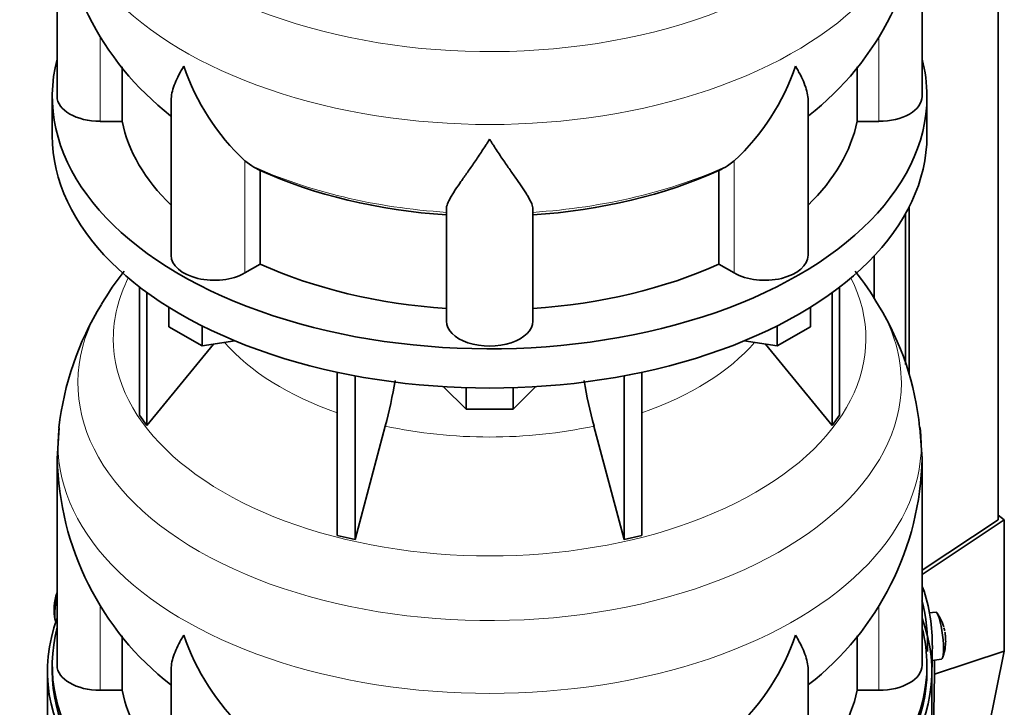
# Model space of a CAD drawing. Header units: millimetres. Extents: x 148 to 904, y -4182 to 2596.
# Tile 5 of 30: x 687 to 892, y -3930 to -3787. Entities that reach past the tile are written whole.
import ezdxf

# ---------------------------------------------------------------- set-up
doc = ezdxf.new("R2010")
doc.units = ezdxf.units.MM
for name, color, linetype in [('M5X8_UNI7687', 7, 'Continuous'), ('MID_134-20', 7, 'Continuous'), ('VSI134_DIFFUSORE', 7, 'Continuous'), ('VSI134_FILTRO_A', 7, 'Continuous'), ('VSI134_SUPPORTO_', 7, 'Continuous'), ('VSI134_TERMINALE', 7, 'Continuous')]:
    doc.layers.add(name, color=color, linetype=linetype)

# ---------------------------------------------------------------- blocks, each defined once
blk = doc.blocks.new('SE4')
at = {"layer": 'M5X8_UNI7687', "color": 7, "linetype": 'Continuous', "lineweight": 35}
for p, q in [((878.05, -3910.14), (876.75, -3910.26)), ((877.33, -3920.22), (879.26, -3919.92))]:
    blk.add_line(p, q, dxfattribs=at)
for centre, radius, start, end in [((704.61, -3909.55), 10, 159.6255, 193.1681), ((870.14, -3916.07), 10, 16.6957, 35.0127), ((870.14, -3916.07), 10, 11.8797, 13.5278), ((1246.24, -3859.52), 370.34, 188.5064, 188.6141), ((870.14, -3916.07), 10, 338.98, 357.2751)]:
    blk.add_arc(centre, radius, start, end, dxfattribs=at)
for centre, major_axis, ratio, start_param, end_param in [((696.44, -3907.83), (1.01, 4.83), 0.279258, 1.436063, 2.733198), ((878.65, -3915.03), (0.6, -4.89), 0.169759, 0.004788, 3.136805), ((870.12, -3915.99), (-9.78, -2.08), 0.810411, 3.163117, 3.206609), ((870.15, -3916.2), (-9.94, -1.06), 0.589949, 3.053564, 3.168123), ((871.66, -3914.08), (7.36, -5.62), 0.747167, 0.443437, 0.593129)]:
    blk.add_ellipse(centre, major_axis=major_axis, ratio=ratio, start_param=start_param, end_param=end_param, dxfattribs=at)
at = {"layer": 'MID_134-20', "color": 7, "linetype": 'Continuous', "lineweight": 35}
for p, q in [((891.05, -3890.91), (891.05, -1510.48)), ((872.54, -3825.78), (872.54, -3860.64)), ((871.79, -3827.19), (871.79, -3858.56)), ((865.27, -3835.96), (865.27, -3844.81))]:
    blk.add_line(p, q, dxfattribs=at)
at = {"layer": 'VSI134_DIFFUSORE', "color": 7, "linetype": 'Continuous', "lineweight": 35}
for p, q in [((695.24, -3759.74), (695.24, -3802.79)), ((875.24, -3802.79), (875.24, -3759.74)), ((708.77, -3807.99), (708.77, -3796.66)), ((861.71, -3796.67), (861.71, -3807.99)), ((694.24, -3802.79), (694.24, -3810.96)), ((718.96, -3803.7), (718.96, -3835.86)), ((851.51, -3835.86), (851.51, -3803.58)), ((876.24, -3810.96), (876.24, -3802.79)), ((704.24, -3807.99), (708.77, -3807.99)), ((861.71, -3807.99), (866.24, -3807.99)), ((735.75, -3817.24), (734.33, -3816.19)), ((836.15, -3816.19), (834.73, -3817.24)), ((737.53, -3837.69), (737.53, -3818.21)), ((832.95, -3818.21), (832.95, -3837.69)), ((776.24, -3849.56), (776.24, -3826.21)), ((794.24, -3849.56), (794.24, -3826.21)), ((734.33, -3839.54), (737.53, -3837.69)), ((832.95, -3837.69), (836.15, -3839.54)), ((712.41, -3842.46), (712.41, -3869.14)), ((858.07, -3842.46), (858.07, -3869.14)), ((713.94, -3843.61), (713.94, -3871.27)), ((856.53, -3843.61), (856.53, -3871.27)), ((718.48, -3850.72), (718.48, -3846.66)), ((851.99, -3850.72), (851.99, -3846.66)), ((725.42, -3854.73), (718.48, -3850.72)), ((725.42, -3854.73), (725.42, -3850.55)), ((845.05, -3854.73), (845.05, -3850.55)), ((851.99, -3850.72), (845.05, -3854.73)), ((713.94, -3871.27), (727.8, -3854.36)), ((732.25, -3853.67), (725.42, -3854.73)), ((845.05, -3854.73), (838.23, -3853.67)), ((842.67, -3854.36), (856.53, -3871.27)), ((753.54, -3860.21), (753.54, -3894.14)), ((757.24, -3860.95), (757.24, -3895.02)), ((813.24, -3860.95), (813.24, -3895.02)), ((816.93, -3860.21), (816.93, -3894.14)), ((780.33, -3867.86), (775.68, -3863.21)), ((780.33, -3867.86), (780.33, -3863.42)), ((794.8, -3863.21), (790.15, -3867.86)), ((790.15, -3867.86), (790.15, -3863.42)), ((790.15, -3867.86), (780.33, -3867.86)), ((712.41, -3869.14), (713.94, -3871.27)), ((856.53, -3871.27), (858.07, -3869.14)), ((695.67, -3871.76), (695.29, -3878.15)), ((757.24, -3895.02), (763.51, -3871.4)), ((806.96, -3871.4), (813.24, -3895.02)), ((875.23, -3878.14), (874.78, -3871.74)), ((695.24, -3878.13), (695.24, -3921.19)), ((875.24, -3921.19), (875.24, -3878.13)), ((753.54, -3894.14), (757.24, -3895.02)), ((813.24, -3895.02), (816.93, -3894.14)), ((708.77, -3926.38), (708.77, -3915.05)), ((861.71, -3915.06), (861.71, -3926.38)), ((718.96, -3922.09), (718.96, -3954.25)), ((851.51, -3954.25), (851.51, -3921.97)), ((704.24, -3926.38), (708.77, -3926.38)), ((861.71, -3926.38), (866.24, -3926.38))]:
    blk.add_line(p, q, dxfattribs=at)
at = {"layer": 'VSI134_DIFFUSORE', "color": 4, "linetype": 'Continuous', "lineweight": 9}
for p, q in [((704.24, -3807.99), (704.24, -3790.38)), ((866.24, -3807.99), (866.24, -3790.38)), ((734.33, -3839.54), (734.33, -3816.19)), ((836.15, -3839.54), (836.15, -3816.19)), ((704.24, -3926.38), (704.24, -3908.77)), ((866.24, -3926.38), (866.24, -3908.77))]:
    blk.add_line(p, q, dxfattribs=at)
at = {"layer": 'VSI134_DIFFUSORE', "color": 7, "linetype": 'Continuous', "lineweight": 35}
for centre, radius, start, end in [((756.44, -3758.56), 61.16, 181.1201, 232.0855), ((813.95, -3758.47), 61.29, 307.9286, 358.8052), ((766.83, -3781.23), 47.73, 198.6373, 227.0857), ((803.65, -3781.23), 47.73, 312.9143, 341.3628), ((743.66, -3804.85), 14.7, 237.4509, 245.3566), ((826.82, -3804.85), 14.7, 294.6434, 302.5491), ((762.03, -3880.28), 66.97, 142.1051, 149.2627), ((808.02, -3880.71), 67.57, 30.5868, 37.9716), ((757.5, -3878.74), 62.27, 148.4061, 173.5541), ((815.09, -3877.67), 59.93, 5.7146, 31.5178), ((673.67, -3847.09), 93.08, 344.857, 350.8463), ((895.49, -3847.29), 91.75, 189.1911, 195.2315), ((756.44, -3876.95), 61.16, 181.1201, 232.0855), ((813.95, -3876.86), 61.29, 307.9286, 358.8052), ((766.83, -3899.63), 47.73, 198.6373, 227.0857), ((803.65, -3899.63), 47.73, 312.9143, 341.3628)]:
    blk.add_arc(centre, radius, start, end, dxfattribs=at)
at = {"layer": 'VSI134_DIFFUSORE', "color": 4, "linetype": 'Continuous', "lineweight": 9}
for centre, major_axis, start_param, end_param in [((785.24, -3744.02), (85.67, 0), 2.808247, 6.283185), ((785.24, -3756.78), (-89.83, 0), 0, 3.208832), ((785.24, -3781.32), (-79.5, 0), 0.898849, 1.457346), ((785.24, -3781.32), (79.5, 0), 4.82584, 5.384336), ((785.24, -3853.22), (-78.3, 0), 0, 3.425204), ((785.24, -3853.22), (-78.3, 0), 5.999574, 6.283185), ((785.24, -3862.41), (85.67, 0), 2.808247, 6.283185), ((785.24, -3862.41), (85.67, 0), 0, 0.329689), ((785.24, -3838.1), (-61.63, 0), 0.463231, 1.030574), ((785.24, -3838.1), (61.63, 0), 5.252612, 5.819954), ((785.24, -3875.17), (-89.83, 0), 0, 3.208832), ((785.24, -3875.17), (-89.83, 0), 6.216742, 6.283185), ((785.24, -3838.1), (-61.63, 0), 1.210556, 1.931037)]:
    blk.add_ellipse(centre, major_axis=major_axis, ratio=0.57735, start_param=start_param, end_param=end_param, dxfattribs=at)
at = {"layer": 'VSI134_DIFFUSORE', "color": 7, "linetype": 'Continuous', "lineweight": 35}
for centre, major_axis, start_param, end_param in [((785.24, -3802.79), (91, 0), 2.993207, 6.283185), ((785.24, -3802.79), (91, 0), 0, 0.148386), ((704.24, -3802.79), (9, 0), 3.141593, 4.712389), ((866.24, -3802.79), (-9, 0), 1.570796, 3.141593), ((785.24, -3802.79), (-77, 0), 0.117151, 0.534109), ((785.24, -3802.79), (77, 0), 5.749077, 6.166034), ((785.24, -3810.96), (-91, 0), 0, 3.141593), ((785.24, -3783.32), (-77, 0), 0.902549, 1.453645), ((785.24, -3783.32), (77, 0), 4.82954, 5.380636), ((727.96, -3835.86), (9, 0), 3.141593, 5.497787), ((842.51, -3835.86), (-9, 0), 0.785398, 3.141593), ((785.24, -3802.79), (-77, 0), 0.902549, 1.453645), ((785.24, -3802.79), (77, 0), 4.82954, 5.380636), ((785.24, -3849.56), (-9, 0), 0, 3.141593), ((704.24, -3921.19), (9, 0), 3.141593, 4.712389), ((866.24, -3921.19), (-9, 0), 1.570796, 3.141593), ((785.24, -3921.19), (-77, 0), 0.117151, 0.534109), ((785.24, -3921.19), (77, 0), 5.749077, 6.166034)]:
    blk.add_ellipse(centre, major_axis=major_axis, ratio=0.57735, start_param=start_param, end_param=end_param, dxfattribs=at)
for points, knots in [([(718.96, -3803.72), (718.96, -3803.56), (718.97, -3803.4), (719.05, -3802.22), (719.34, -3801.17), (720.01, -3799.5), (720.27, -3798.92), (720.73, -3798.03), (720.89, -3797.73), (721.14, -3797.27), (721.28, -3797.04), (721.41, -3796.8), (721.5, -3796.65), (721.55, -3796.57), (721.6, -3796.49)], [0.4600931, 0.4600931, 0.4600931, 0.4600931, 0.5, 0.5, 0.75, 0.75, 0.875, 0.875, 0.9375, 0.9375, 0.96875, 0.984375, 0.984375, 1, 1, 1, 1]), ([(851.51, -3803.67), (851.51, -3803.54), (851.51, -3803.4), (851.46, -3802.76), (851.37, -3802.25), (851.11, -3801.19), (850.92, -3800.64), (850.47, -3799.51), (850.21, -3798.93), (849.75, -3798.04), (849.59, -3797.73), (849.33, -3797.27), (849.24, -3797.12), (849.06, -3796.8), (848.97, -3796.64), (848.88, -3796.49)], [0.4658143, 0.4658143, 0.4658143, 0.4658143, 0.5, 0.5, 0.625, 0.625, 0.75, 0.75, 0.875, 0.875, 0.9375, 0.9375, 0.96875, 0.96875, 1, 1, 1, 1]), ([(785.24, -3811.71), (785.11, -3811.92), (784.97, -3812.13), (784.71, -3812.55), (784.57, -3812.76), (784.18, -3813.38), (783.91, -3813.78), (783.13, -3814.97), (782.61, -3815.74), (781.6, -3817.21), (781.1, -3817.93), (780.15, -3819.28), (779.7, -3819.92), (778.86, -3821.14), (778.46, -3821.72), (777.92, -3822.54), (777.75, -3822.81), (777.43, -3823.32), (777.27, -3823.57), (776.86, -3824.29), (776.64, -3824.73), (776.33, -3825.53), (776.24, -3825.89), (776.24, -3826.21)], [0, 0, 0, 0, 0.03125, 0.03125, 0.0625, 0.0625, 0.125, 0.125, 0.25, 0.25, 0.375, 0.375, 0.5, 0.5, 0.625, 0.625, 0.6875, 0.6875, 0.75, 0.75, 0.875, 0.875, 1, 1, 1, 1]), ([(794.24, -3826.21), (794.24, -3825.89), (794.15, -3825.53), (793.84, -3824.73), (793.61, -3824.29), (793.2, -3823.58), (793.05, -3823.33), (792.73, -3822.81), (792.56, -3822.54), (792.02, -3821.72), (791.62, -3821.15), (790.78, -3819.92), (790.32, -3819.28), (789.38, -3817.93), (788.88, -3817.22), (787.87, -3815.74), (787.35, -3814.98), (786.56, -3813.78), (786.3, -3813.38), (785.9, -3812.76), (785.77, -3812.55), (785.5, -3812.13), (785.37, -3811.92), (785.24, -3811.71)], [0, 0, 0, 0, 0.125, 0.125, 0.25, 0.25, 0.3125, 0.3125, 0.375, 0.375, 0.5, 0.5, 0.625, 0.625, 0.75, 0.75, 0.875, 0.875, 0.9375, 0.9375, 0.96875, 0.96875, 1, 1, 1, 1]), ([(718.96, -3922.11), (718.96, -3921.95), (718.97, -3921.79), (719.05, -3920.62), (719.34, -3919.56), (720.01, -3917.89), (720.27, -3917.32), (720.73, -3916.43), (720.89, -3916.12), (721.14, -3915.66), (721.28, -3915.43), (721.41, -3915.2), (721.5, -3915.04), (721.55, -3914.96), (721.6, -3914.88)], [0.4600931, 0.4600931, 0.4600931, 0.4600931, 0.5, 0.5, 0.75, 0.75, 0.875, 0.875, 0.9375, 0.9375, 0.96875, 0.984375, 0.984375, 1, 1, 1, 1]), ([(851.51, -3922.06), (851.51, -3921.93), (851.51, -3921.79), (851.46, -3921.16), (851.37, -3920.64), (851.11, -3919.58), (850.92, -3919.03), (850.47, -3917.9), (850.21, -3917.32), (849.75, -3916.43), (849.59, -3916.13), (849.33, -3915.66), (849.24, -3915.51), (849.06, -3915.2), (848.97, -3915.04), (848.88, -3914.88)], [0.4658143, 0.4658143, 0.4658143, 0.4658143, 0.5, 0.5, 0.625, 0.625, 0.75, 0.75, 0.875, 0.875, 0.9375, 0.9375, 0.96875, 0.96875, 1, 1, 1, 1])]:
    blk.add_open_spline(points, degree=3, knots=knots, dxfattribs=at)
at = {"layer": 'VSI134_FILTRO_A', "color": 7, "linetype": 'Continuous', "lineweight": 35}
for p, q in [((693.24, -3922.41), (693.24, -4086.53)), ((877.24, -4086.53), (877.24, -3922.41))]:
    blk.add_line(p, q, dxfattribs=at)
for major_axis, start_param, end_param in [((-92, 0), -0.208894, 3.350487), ((-91, 0), 0, 3.141593)]:
    blk.add_ellipse((785.24, -3922.41), major_axis=major_axis, ratio=0.57735, start_param=start_param, end_param=end_param, dxfattribs=at)
at = {"layer": 'VSI134_SUPPORTO_', "color": 7, "linetype": 'Continuous', "lineweight": 35}
for p, q in [((694.24, -3921.19), (694.24, -3922.41)), ((876.24, -3922.41), (876.24, -3921.19))]:
    blk.add_line(p, q, dxfattribs=at)
for start_param, end_param in [(2.99026, 6.283185), (0, 0.146444)]:
    blk.add_ellipse((785.24, -3921.19), major_axis=(91, 0), ratio=0.57735, start_param=start_param, end_param=end_param, dxfattribs=at)
at = {"layer": 'VSI134_TERMINALE', "color": 7, "linetype": 'Continuous', "lineweight": 35}
for p, q in [((892.33, -3890.94), (891.05, -3889.95)), ((891.05, -3890.91), (875.24, -3901.41)), ((875.24, -3902.29), (892.33, -3890.94)), ((892.33, -3918.22), (892.33, -3890.94)), ((877.34, -3918.23), (877.34, -3919.86)), ((877.48, -3990.82), (892.33, -3918.22)), ((877.81, -3923.03), (892.33, -3918.22)), ((877.81, -3923.03), (877.81, -3920.14)), ((877.24, -3960.21), (877.81, -3923.03))]:
    blk.add_line(p, q, dxfattribs=at)
at = {"layer": 'VSI134_TERMINALE', "color": 4, "linetype": 'Continuous', "lineweight": 9}
for p, q in [((875.24, -3905.8), (875.66, -3905.77)), ((876.96, -3918.26), (877.34, -3918.23)), ((877.34, -3919.86), (877.13, -3919.88))]:
    blk.add_line(p, q, dxfattribs=at)
at = {"layer": 'VSI134_TERMINALE', "color": 7, "linetype": 'Continuous', "lineweight": 35}
for centre, radius, start, end in [((838.73, -3917.09), 38.63, 358.3189, 17.0497), ((839.47, -3916.95), 36.9, 357.8966, 14.5372)]:
    blk.add_arc(centre, radius, start, end, dxfattribs=at)
blk.add_ellipse((785.24, -3918.33), major_axis=(93, 0), ratio=0.57735, start_param=0.236132, end_param=0.254688, dxfattribs=at)
blk.add_open_spline([(877.34, -3919.86), (877.34, -3920.35), (877.33, -3920.79), (877.31, -3921.4), (877.3, -3921.59), (877.28, -3921.85), (877.27, -3921.93), (877.27, -3922)], degree=3, knots=[0, 0, 0, 0, 0.125, 0.125, 0.1875, 0.1875, 0.2147272, 0.2147272, 0.2147272, 0.2147272], dxfattribs=at)

msp = doc.modelspace()

# ---------------------------------------------------------------- block references
msp.add_blockref('SE4', (0, 0))

doc.saveas('drawing.dxf')
